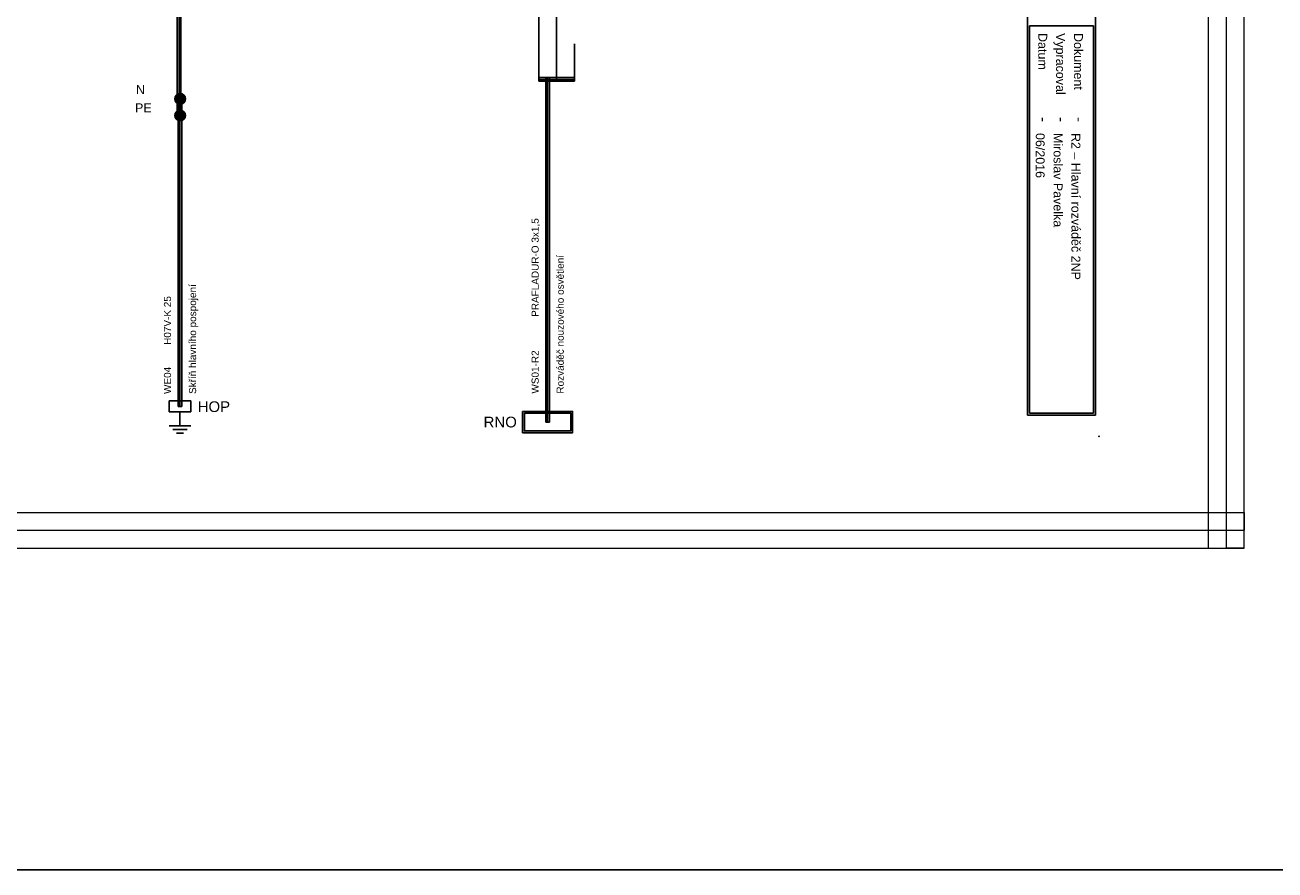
# Model space of a CAD drawing. Extents: x -9495 to -1492, y 3269 to 3834.
# Tile 2 of 44: x -9223 to -8873, y 3269 to 3505. Entities that reach past the tile are written whole.
import ezdxf
from ezdxf.enums import TextEntityAlignment as Align

# ---------------------------------------------------------------- set-up
doc = ezdxf.new("R2010")
doc.units = 0
doc.header["$MEASUREMENT"] = 0
for name, color, linetype in [('1-KRESBA', 7, 'Continuous'), ('__Bílá', 7, 'Continuous'), ('__Rudá 010', 10, 'Continuous'), ('__Svmodrá', 4, 'Continuous'), ('__Vínová 220', 220, 'Continuous'), ('__Zelená', 3, 'Continuous'), ('__Černá 250', 7, 'Continuous')]:
    doc.layers.add(name, color=color, linetype=linetype)
doc.styles.add('Arial', font='arial.ttf')
doc.styles.add('GENERATED_STYLE_1', font='arial.ttf')

# ---------------------------------------------------------------- blocks, each defined once
blk = doc.blocks.new('BLK_Razítko_malé_pro_rozváděče')
at = {"layer": '__Bílá'}
for p, q in [((15, -1), (294, -1)), ((185, -1.5), (185, -19.5)), ((185, -1.5), (293.5, -1.5)), ((293.5, -19.5), (293.5, -1.5)), ((294, -20), (294, -1)), ((15, -20), (294, -20)), ((185, -19.5), (293.5, -19.5))]:
    blk.add_line(p, q, dxfattribs=at)
blk.add_point((300, 0), dxfattribs=at)
at = {"layer": '__Bílá', "style": 'Arial'}
for s, height, p in [('Dokument', 2.5, (187, -7)), ('-', 3, (210.5, -7)), ('Vypracoval', 2.5, (187, -12)), ('-', 3, (210.5, -12)), ('Datum', 2.5, (187, -17)), ('-', 3, (210.5, -17))]:
    blk.add_text(s, height=height, dxfattribs=at).set_placement(p)
at = {"layer": '__Vínová 220', "char_height": 2.5, "attachment_point": 7, "style": 'Arial'}
for s, insert in [('R2 – Hlavní rozváděč 2NP', (215, -7.75)), ('Miroslav Pavelka', (215, -12.75)), ('06/2016', (215, -17.75))]:
    blk.add_mtext(s, dxfattribs=dict(at, insert=insert))
at = {"layer": '__Vínová 220', "style": 'Arial'}
blk.add_attdef('ČÍSLO', text='', height=4, dxfattribs=at).set_placement((290, -416), align=Align.RIGHT)
blk = doc.blocks.new('HOP01')
for p, q in [((0, 0), (2, 0)), ((2, 1.5), (2, -1.5)), ((2.5, 1), (2.5, -1)), ((3, 0.5), (3, -0.5))]:
    blk.add_line(p, q)
blk.add_lwpolyline([(-1.5, 1.5), (0, 1.5), (0, -1.5), (-1.5, -1.5)], close=True)
blk = doc.blocks.new('L0001A02')
at = {"linetype": 'Continuous'}
h = blk.add_hatch(color=256, dxfattribs=at)
edge = h.paths.add_edge_path()
edge.add_arc((0, 0), 1.5, 0, 360)
blk.add_circle((0, 0), 1.5)

msp = doc.modelspace()

# ---------------------------------------------------------------- hatches: boundary and pattern name
at = {"layer": '__Černá 250'}
h = msp.add_hatch(color=256, dxfattribs=at)
h.paths.add_polyline_path([(-9069.42, 3391.03), (-9069.42, 3397.03), (-9083.42, 3397.03), (-9083.42, 3391.03)])
h.paths.add_polyline_path([(-9069.92, 3391.53), (-9069.92, 3396.53), (-9082.92, 3396.53), (-9082.92, 3391.53)], flags=16)

# ---------------------------------------------------------------- linework, layer by layer
at = {"layer": '1-KRESBA'}
for p, q in [((-9078.92, 3590), (-9078.92, 3500)), ((-9180.2, 3479.96), (-9180.2, 3559.3)), ((-9179.7, 3479.96), (-9179.7, 3559.3)), ((-9179.2, 3479.96), (-9179.2, 3559.3)), ((-9073.92, 3550), (-9073.92, 3500)), ((-9078.92, 3500), (-9078.92, 3490)), ((-9073.92, 3500), (-9073.92, 3490)), ((-9068.92, 3500), (-9068.92, 3490)), ((-9078.92, 3490.5), (-9078.92, 3490)), ((-9078.92, 3490.5), (-9068.92, 3490.5)), ((-9078.92, 3489.5), (-9078.92, 3490)), ((-9078.92, 3490), (-9068.92, 3490)), ((-9078.92, 3489.5), (-9068.92, 3489.5)), ((-9076.92, 3394.03), (-9076.92, 3490.5)), ((-9076.92, 3490.5), (-9076.42, 3490.5)), ((-9076.42, 3394.03), (-9076.42, 3490.5)), ((-9075.92, 3490.5), (-9076.42, 3490.5)), ((-9075.92, 3394.03), (-9075.92, 3490.5)), ((-9068.92, 3490.5), (-9068.92, 3490)), ((-9068.92, 3489.5), (-9068.92, 3490)), ((-9179.94, 3398.43), (-9179.94, 3484.66)), ((-9179.94, 3484.66), (-9179.44, 3484.66)), ((-9179.44, 3398.43), (-9179.44, 3484.66)), ((-9178.94, 3484.66), (-9179.44, 3484.66)), ((-9178.94, 3398.43), (-9178.94, 3484.66)), ((-9180.2, 3479.96), (-9179.7, 3479.96)), ((-9179.2, 3479.96), (-9179.7, 3479.96)), ((-9179.94, 3398.43), (-9179.44, 3398.43)), ((-9178.94, 3398.43), (-9179.44, 3398.43)), ((-9076.92, 3394.03), (-9076.42, 3394.03)), ((-9075.92, 3394.03), (-9076.42, 3394.03))]:
    msp.add_line(p, q, dxfattribs=at)
at = {"layer": '1-KRESBA', "color": 3}
msp.add_lwpolyline([(-9494.98, 3833.62), (-1491.97, 3833.62), (-1491.97, 3268.56), (-9494.98, 3268.56)], close=True, dxfattribs=at)
at = {"layer": '__Vínová 220', "lineweight": 0}
for p, q in [((-8891.24, 3358.74), (-8891.24, 3724.82)), ((-8886.24, 3358.74), (-8886.24, 3724.82)), ((-8881.24, 3358.74), (-8881.24, 3724.82)), ((-9377.64, 3368.74), (-8881.24, 3368.74)), ((-8881.24, 3368.74), (-8881.24, 3363.74)), ((-9377.64, 3363.74), (-8881.24, 3363.74)), ((-8881.24, 3358.74), (-8881.24, 3363.74)), ((-9377.64, 3358.74), (-8881.24, 3358.74)), ((-8891.24, 3358.74), (-8886.24, 3358.74)), ((-8881.24, 3358.74), (-8886.24, 3358.74))]:
    msp.add_line(p, q, dxfattribs=at)
at = {"layer": '__Černá 250'}
for points in [[(-9083.42, 3397.03), (-9069.42, 3397.03), (-9069.42, 3391.03), (-9083.42, 3391.03)], [(-9082.92, 3396.53), (-9069.92, 3396.53), (-9069.92, 3391.53), (-9082.92, 3391.53)]]:
    msp.add_lwpolyline(points, close=True, dxfattribs=at)

# ---------------------------------------------------------------- block references
at = {"layer": '1-KRESBA', "rotation": 270}
msp.add_blockref('BLK_Razítko_malé_pro_rozváděče', (-8921.93, 3690), dxfattribs=at)
at = {"layer": '1-KRESBA'}
for p in [(-9179.39, 3484.55), (-9179.39, 3484.55), (-9179.39, 3479.9), (-9179.39, 3479.9)]:
    msp.add_blockref('L0001A02', p, dxfattribs=at)
at = {"layer": '__Černá 250', "xscale": 2, "yscale": 2, "zscale": 2, "rotation": 270}
msp.add_blockref('HOP01', (-9179.44, 3396.93), dxfattribs=at)

# ---------------------------------------------------------------- texts
at = {"layer": '__Rudá 010', "style": 'Arial'}
for s, p in [('PRAFLADUR-O 3x1,5', (-9078.92, 3423.49)), ('H07V-K 25', (-9181.94, 3415.64)), ('WS01-R2', (-9078.92, 3402)), ('WE04', (-9181.94, 3401.9))]:
    msp.add_text(s, height=2, rotation=90, dxfattribs=at).set_placement(p)
at = {"layer": '__Rudá 010', "style": 'GENERATED_STYLE_1'}
msp.add_text('HOP', height=3, dxfattribs=at).set_placement((-9174.47, 3396.84))
msp.add_text('RNO', height=3, dxfattribs=at).set_placement((-9085.05, 3392.53), align=Align.RIGHT)
at = {"layer": '__Rudá 010', "char_height": 2, "width": 62.8406, "attachment_point": 1, "rotation": 90, "style": 'Arial'}
for s, insert in [('Rozváděč nouzového osvětlení', (-9073.89, 3402)), ('Skříň hlavního pospojení', (-9176.91, 3401.9))]:
    msp.add_mtext(s, dxfattribs=dict(at, insert=insert))
at = {"layer": '__Svmodrá', "linetype": 'Continuous', "style": 'Arial'}
msp.add_text('N', height=2.5, dxfattribs=at).set_placement((-9191.76, 3485.9))
at = {"layer": '__Zelená', "linetype": 'Continuous', "style": 'Arial'}
msp.add_text('PE', height=2.5, dxfattribs=at).set_placement((-9192.03, 3480.8))

doc.saveas('drawing.dxf')
